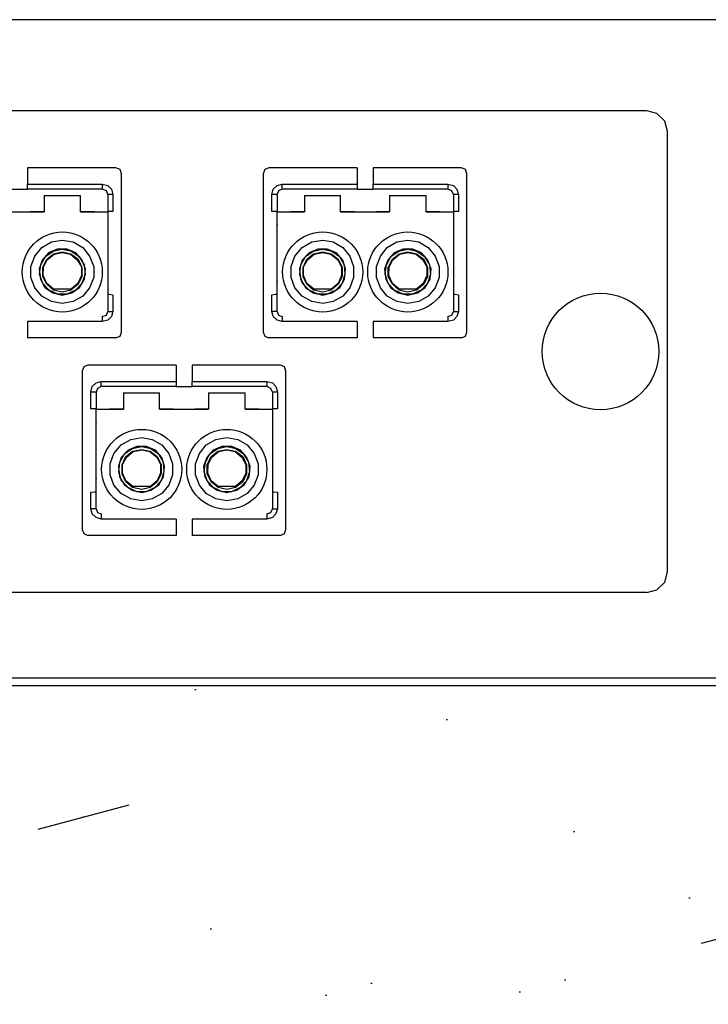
# Model space of a CAD drawing. Header units: millimetres. Extents: x 83969 to 163860, y -22594 to 4849.
# Tile 69 of 108: x 163439.3 to 163442.23, y -21347.99 to -21343.81. Entities that reach past the tile are written whole.
import ezdxf

# ---------------------------------------------------------------- set-up
doc = ezdxf.new("R2010")
doc.units = ezdxf.units.MM
doc.layers.get('0').update_dxf_attribs({"color": 251, "lineweight": 0})
doc.layers.add('! PT Opisy Legenda 2', color=7, linetype='Continuous')

# ---------------------------------------------------------------- blocks, each defined once
blk = doc.blocks.new('Panel QuickNet na 4 sloty_1U')
at = {"color": 0}
for p, q in [((46.67249992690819, 4.444991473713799), (2.222499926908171, 4.4430777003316)), ((13.41936640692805, 3.830283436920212), (3.624347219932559, 3.830283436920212)), ((13.48700307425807, 3.811837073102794), (13.41936640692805, 3.830283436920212)), ((13.5392677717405, 3.759572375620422), (13.48700307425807, 3.811837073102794)), ((13.55771413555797, 3.691935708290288), (13.5392677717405, 3.759572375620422)), ((13.55771413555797, 0.715922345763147), (13.55771413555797, 3.691935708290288)), ((13.5392677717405, 0.6452112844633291), (13.55771413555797, 0.715922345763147)), ((13.48700307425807, 0.5929465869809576), (13.5392677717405, 0.6452112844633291)), ((13.41936640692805, 0.5745002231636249), (3.624347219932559, 0.5745002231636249)), ((13.41936640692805, 0.5745002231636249), (13.48700307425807, 0.5929465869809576)), ((2.222499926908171, 1.631873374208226e-07), (46.67249992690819, 1.631873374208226e-07))]:
    blk.add_line(p, q, dxfattribs=at)
blk = doc.blocks.new('FAP - 6xLC_poziom')
at = {"color": 0}
for p, q in [((9.933366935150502, 3.255783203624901), (0.1383477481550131, 3.255783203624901)), ((10.00100360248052, 3.237336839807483), (9.933366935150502, 3.255783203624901)), ((10.05326829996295, 3.185072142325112), (10.00100360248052, 3.237336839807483)), ((10.07171466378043, 3.117435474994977), (10.05326829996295, 3.185072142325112)), ((10.07171466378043, 0.1414221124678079), (10.07171466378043, 3.117435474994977)), ((6.347749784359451, 2.870162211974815), (5.751317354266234, 2.870162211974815)), ((5.751317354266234, 2.870162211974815), (5.751317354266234, 2.75948402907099)), ((6.375419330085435, 2.85786463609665), (6.347749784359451, 2.870162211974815)), ((7.380906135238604, 2.870162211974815), (7.353236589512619, 2.85786463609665)), ((7.977338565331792, 2.870162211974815), (7.380906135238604, 2.870162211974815)), ((7.977338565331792, 2.870162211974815), (7.977338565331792, 2.75948402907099)), ((8.681374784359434, 2.870162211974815), (8.084942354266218, 2.870162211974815)), ((8.084942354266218, 2.870162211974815), (8.084942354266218, 2.75948402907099)), ((8.709044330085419, 2.85786463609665), (8.681374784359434, 2.870162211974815)), ((6.384642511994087, 2.830195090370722), (6.375419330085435, 2.85786463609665)), ((6.384642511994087, 1.76030598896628), (6.384642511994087, 2.830195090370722)), ((7.353236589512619, 2.85786463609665), (7.340939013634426, 2.830195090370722)), ((8.718267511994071, 2.830195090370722), (8.709044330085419, 2.85786463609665)), ((8.718267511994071, 1.76030598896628), (8.718267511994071, 2.830195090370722)), ((5.751317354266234, 2.75948402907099), (6.255517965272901, 2.75948402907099)), ((5.751317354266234, 2.734888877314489), (5.751317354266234, 2.75948402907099)), ((5.751317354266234, 2.725665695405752), (5.751317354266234, 2.734888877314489)), ((6.255517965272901, 2.75948402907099), (6.255517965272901, 2.734888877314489)), ((6.255517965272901, 2.75948402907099), (6.292410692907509, 2.750260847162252)), ((6.255517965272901, 2.734888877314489), (6.255517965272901, 2.725665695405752)), ((6.292410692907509, 2.750260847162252), (6.317005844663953, 2.725665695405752)), ((7.40857568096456, 2.725665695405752), (7.436245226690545, 2.750260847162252)), ((7.436245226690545, 2.750260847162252), (7.470063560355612, 2.75948402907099)), ((7.470063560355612, 2.75948402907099), (7.977338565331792, 2.75948402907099)), ((7.470063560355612, 2.734888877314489), (7.470063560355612, 2.75948402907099)), ((7.470063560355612, 2.725665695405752), (7.470063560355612, 2.734888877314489)), ((7.977338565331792, 2.75948402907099), (7.977338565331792, 2.734888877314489)), ((7.977338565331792, 2.734888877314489), (7.977338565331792, 2.725665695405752)), ((8.084942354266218, 2.75948402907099), (8.589142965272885, 2.75948402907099)), ((8.084942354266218, 2.734888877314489), (8.084942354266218, 2.75948402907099)), ((8.084942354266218, 2.725665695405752), (8.084942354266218, 2.734888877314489)), ((8.589142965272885, 2.75948402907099), (8.589142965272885, 2.734888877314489)), ((8.589142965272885, 2.75948402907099), (8.626035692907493, 2.750260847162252)), ((8.589142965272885, 2.734888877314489), (8.589142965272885, 2.725665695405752)), ((8.626035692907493, 2.750260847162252), (8.650630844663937, 2.725665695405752)), ((5.643713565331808, 2.725665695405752), (5.751317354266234, 2.725665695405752)), ((6.255517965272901, 2.725665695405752), (5.751317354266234, 2.725665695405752)), ((5.861995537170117, 2.682624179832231), (5.861995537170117, 2.571945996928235)), ((5.861995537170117, 2.682624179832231), (6.107947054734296, 2.682624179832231)), ((6.107947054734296, 2.571945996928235), (6.107947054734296, 2.682624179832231)), ((6.283187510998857, 2.713368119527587), (6.255517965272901, 2.725665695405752)), ((6.292410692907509, 2.6887729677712), (6.283187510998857, 2.713368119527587)), ((6.292410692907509, 2.6887729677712), (6.292410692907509, 2.682624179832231)), ((6.30163387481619, 2.6887729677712), (6.292410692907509, 2.6887729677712)), ((6.292410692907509, 2.682624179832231), (6.292410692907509, 2.571945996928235)), ((6.326229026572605, 2.6887729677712), (6.30163387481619, 2.6887729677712)), ((6.317005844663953, 2.725665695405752), (6.326229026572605, 2.6887729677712)), ((6.326229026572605, 2.6887729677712), (6.326229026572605, 2.575020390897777)), ((7.399352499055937, 2.6887729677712), (7.40857568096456, 2.725665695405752)), ((7.399352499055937, 2.575020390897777), (7.399352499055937, 2.6887729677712)), ((7.423947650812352, 2.6887729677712), (7.399352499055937, 2.6887729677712)), ((7.436245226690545, 2.6887729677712), (7.423947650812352, 2.6887729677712)), ((7.445468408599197, 2.713368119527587), (7.436245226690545, 2.6887729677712)), ((7.436245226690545, 2.682624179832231), (7.436245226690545, 2.6887729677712)), ((7.436245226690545, 2.682624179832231), (7.436245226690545, 2.571945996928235)), ((7.470063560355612, 2.725665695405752), (7.445468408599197, 2.713368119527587)), ((7.977338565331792, 2.725665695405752), (7.470063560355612, 2.725665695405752)), ((7.620708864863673, 2.682624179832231), (7.620708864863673, 2.571945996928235)), ((7.620708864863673, 2.682624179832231), (7.863585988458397, 2.682624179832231)), ((7.863585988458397, 2.571945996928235), (7.863585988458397, 2.682624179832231)), ((7.977338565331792, 2.725665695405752), (8.084942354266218, 2.725665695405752)), ((8.589142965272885, 2.725665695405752), (8.084942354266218, 2.725665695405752)), ((8.1956205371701, 2.682624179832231), (8.1956205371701, 2.571945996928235)), ((8.1956205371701, 2.682624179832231), (8.44157205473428, 2.682624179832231)), ((8.44157205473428, 2.571945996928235), (8.44157205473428, 2.682624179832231)), ((8.616812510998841, 2.713368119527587), (8.589142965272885, 2.725665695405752)), ((8.626035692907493, 2.6887729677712), (8.616812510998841, 2.713368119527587)), ((8.626035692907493, 2.6887729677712), (8.626035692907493, 2.682624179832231)), ((8.635258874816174, 2.6887729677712), (8.626035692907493, 2.6887729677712)), ((8.626035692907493, 2.682624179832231), (8.626035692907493, 2.571945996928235)), ((8.659854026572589, 2.6887729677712), (8.635258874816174, 2.6887729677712)), ((8.650630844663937, 2.725665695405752), (8.659854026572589, 2.6887729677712)), ((8.659854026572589, 2.6887729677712), (8.659854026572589, 2.575020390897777)), ((5.529960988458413, 2.571945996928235), (5.861995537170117, 2.571945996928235)), ((5.861995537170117, 2.571945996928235), (5.769763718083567, 2.571945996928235)), ((6.203253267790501, 2.571945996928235), (6.107947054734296, 2.571945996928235)), ((6.107947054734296, 2.571945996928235), (6.292410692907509, 2.571945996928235)), ((6.30163387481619, 2.575020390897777), (6.292410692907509, 2.575020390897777)), ((6.292410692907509, 2.571945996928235), (6.292410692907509, 2.498160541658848)), ((6.326229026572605, 2.575020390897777), (6.30163387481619, 2.575020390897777)), ((7.423947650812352, 2.575020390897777), (7.399352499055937, 2.575020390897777)), ((7.436245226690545, 2.575020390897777), (7.423947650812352, 2.575020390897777)), ((7.436245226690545, 2.571945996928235), (7.620708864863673, 2.571945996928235)), ((7.436245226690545, 2.498160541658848), (7.436245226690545, 2.571945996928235)), ((7.620708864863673, 2.571945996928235), (7.525402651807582, 2.571945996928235)), ((7.958892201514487, 2.571945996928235), (7.863585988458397, 2.571945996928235)), ((7.863585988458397, 2.571945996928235), (8.1956205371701, 2.571945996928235)), ((8.1956205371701, 2.571945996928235), (8.10338871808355, 2.571945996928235)), ((8.536878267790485, 2.571945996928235), (8.44157205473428, 2.571945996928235)), ((8.44157205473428, 2.571945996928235), (8.626035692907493, 2.571945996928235)), ((8.635258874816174, 2.575020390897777), (8.626035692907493, 2.575020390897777)), ((8.626035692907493, 2.571945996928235), (8.626035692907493, 2.498160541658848)), ((8.659854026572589, 2.575020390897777), (8.635258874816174, 2.575020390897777)), ((6.292410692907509, 2.498160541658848), (6.292410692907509, 2.44589584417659)), ((7.436245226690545, 2.485862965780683), (7.433170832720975, 2.476639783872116)), ((7.436245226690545, 2.44589584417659), (7.436245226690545, 2.498160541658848)), ((8.626035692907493, 2.498160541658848), (8.626035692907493, 2.44589584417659)), ((6.292410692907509, 2.44589584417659), (6.292410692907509, 2.421300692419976)), ((6.292410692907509, 2.421300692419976), (6.292410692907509, 1.910951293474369)), ((7.436245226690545, 2.421300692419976), (7.436245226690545, 2.44589584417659)), ((7.436245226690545, 1.910951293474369), (7.436245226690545, 2.421300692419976)), ((8.626035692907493, 2.44589584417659), (8.626035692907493, 2.421300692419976)), ((8.626035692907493, 2.421300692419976), (8.626035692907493, 1.910951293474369)), ((5.800507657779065, 2.273729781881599), (5.846623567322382, 2.332143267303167)), ((5.825102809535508, 2.387482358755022), (5.825102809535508, 2.384407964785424)), ((5.846623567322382, 2.332143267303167), (5.911185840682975, 2.369035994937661)), ((5.911185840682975, 2.369035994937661), (5.984971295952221, 2.381333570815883)), ((5.984971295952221, 2.381333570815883), (6.058756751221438, 2.369035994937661)), ((6.058756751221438, 2.369035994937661), (6.123319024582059, 2.332143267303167)), ((6.123319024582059, 2.332143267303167), (6.169434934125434, 2.273729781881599)), ((7.556146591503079, 2.273729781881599), (7.60533689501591, 2.332143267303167)), ((7.60533689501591, 2.332143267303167), (7.669899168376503, 2.369035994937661)), ((7.669899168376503, 2.369035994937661), (7.743684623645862, 2.381333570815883)), ((7.743684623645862, 2.381333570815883), (7.814395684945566, 2.369035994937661)), ((7.814395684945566, 2.369035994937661), (7.87895795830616, 2.332143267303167)), ((7.87895795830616, 2.332143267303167), (7.92814826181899, 2.273729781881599)), ((7.900478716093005, 2.384407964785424), (7.900478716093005, 2.387482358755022)), ((8.134132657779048, 2.273729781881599), (8.180248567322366, 2.332143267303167)), ((8.158727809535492, 2.387482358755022), (8.158727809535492, 2.384407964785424)), ((8.180248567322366, 2.332143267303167), (8.244810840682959, 2.369035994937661)), ((8.244810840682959, 2.369035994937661), (8.318596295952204, 2.381333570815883)), ((8.318596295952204, 2.381333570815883), (8.392381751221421, 2.369035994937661)), ((8.392381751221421, 2.369035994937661), (8.456944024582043, 2.332143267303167)), ((8.456944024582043, 2.332143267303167), (8.503059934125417, 2.273729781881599)), ((5.772838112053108, 2.203018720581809), (5.800507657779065, 2.273729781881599)), ((5.840474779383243, 2.215316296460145), (5.871218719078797, 2.270655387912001)), ((5.892739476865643, 2.295250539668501), (5.849697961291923, 2.246060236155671)), ((5.871218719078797, 2.270655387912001), (5.923483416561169, 2.307548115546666)), ((5.880441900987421, 2.252209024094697), (5.92655781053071, 2.289101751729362)), ((5.883516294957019, 2.249134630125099), (5.929632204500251, 2.286027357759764)), ((5.951152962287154, 2.319845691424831), (5.892739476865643, 2.295250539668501)), ((5.923483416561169, 2.307548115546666), (5.984971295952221, 2.319845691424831)), ((5.92655781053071, 2.289101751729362), (5.984971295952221, 2.301399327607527)), ((5.929632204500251, 2.286027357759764), (5.984971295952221, 2.298324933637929)), ((6.018789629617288, 2.319845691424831), (5.951152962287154, 2.319845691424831)), ((5.984971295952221, 2.319845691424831), (6.046459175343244, 2.307548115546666)), ((5.984971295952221, 2.301399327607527), (6.043384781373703, 2.289101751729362)), ((5.984971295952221, 2.298324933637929), (6.040310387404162, 2.286027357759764)), ((6.077203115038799, 2.295250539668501), (6.018789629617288, 2.319845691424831)), ((6.040310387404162, 2.286027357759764), (6.086426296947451, 2.249134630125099)), ((6.043384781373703, 2.289101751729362), (6.092575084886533, 2.252209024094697)), ((6.046459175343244, 2.307548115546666), (6.098723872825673, 2.270655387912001)), ((6.120244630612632, 2.246060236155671), (6.077203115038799, 2.295250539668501)), ((6.098723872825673, 2.270655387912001), (6.132542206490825, 2.215316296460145)), ((6.169434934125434, 2.273729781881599), (6.197104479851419, 2.203018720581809)), ((7.531551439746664, 2.203018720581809), (7.556146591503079, 2.273729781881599)), ((7.596113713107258, 2.215316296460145), (7.626857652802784, 2.270655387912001)), ((7.651452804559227, 2.295250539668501), (7.60533689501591, 2.246060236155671)), ((7.626857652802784, 2.270655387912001), (7.679122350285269, 2.307548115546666)), ((7.636080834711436, 2.252209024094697), (7.68219674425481, 2.289101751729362)), ((7.642229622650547, 2.249134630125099), (7.68527113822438, 2.286027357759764)), ((7.709866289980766, 2.319845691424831), (7.651452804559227, 2.295250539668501)), ((7.679122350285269, 2.307548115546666), (7.743684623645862, 2.319845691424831)), ((7.68219674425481, 2.289101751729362), (7.743684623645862, 2.301399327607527)), ((7.68527113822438, 2.286027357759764), (7.743684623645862, 2.298324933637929)), ((7.774428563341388, 2.319845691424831), (7.709866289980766, 2.319845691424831)), ((7.743684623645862, 2.319845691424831), (7.805172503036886, 2.307548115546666)), ((7.743684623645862, 2.301399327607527), (7.802098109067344, 2.289101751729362)), ((7.743684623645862, 2.298324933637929), (7.799023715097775, 2.286027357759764)), ((7.835916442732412, 2.295250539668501), (7.774428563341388, 2.319845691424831)), ((7.799023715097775, 2.286027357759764), (7.845139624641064, 2.249134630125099)), ((7.802098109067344, 2.289101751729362), (7.848214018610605, 2.252209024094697)), ((7.805172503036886, 2.307548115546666), (7.857437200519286, 2.270655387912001)), ((7.87895795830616, 2.246060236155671), (7.835916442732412, 2.295250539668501)), ((7.857437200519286, 2.270655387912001), (7.888181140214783, 2.215316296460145)), ((7.92814826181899, 2.273729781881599), (7.952743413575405, 2.203018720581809)), ((8.106463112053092, 2.203018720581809), (8.134132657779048, 2.273729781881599)), ((8.174099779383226, 2.215316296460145), (8.20484371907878, 2.270655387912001)), ((8.226364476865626, 2.295250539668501), (8.183322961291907, 2.246060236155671)), ((8.20484371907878, 2.270655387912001), (8.257108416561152, 2.307548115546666)), ((8.214066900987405, 2.252209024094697), (8.260182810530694, 2.289101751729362)), ((8.217141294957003, 2.249134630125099), (8.263257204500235, 2.286027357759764)), ((8.284777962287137, 2.319845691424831), (8.226364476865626, 2.295250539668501)), ((8.257108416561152, 2.307548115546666), (8.318596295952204, 2.319845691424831)), ((8.260182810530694, 2.289101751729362), (8.318596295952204, 2.301399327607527)), ((8.263257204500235, 2.286027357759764), (8.318596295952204, 2.298324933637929)), ((8.352414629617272, 2.319845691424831), (8.284777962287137, 2.319845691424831)), ((8.318596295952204, 2.319845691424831), (8.380084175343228, 2.307548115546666)), ((8.318596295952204, 2.301399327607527), (8.377009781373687, 2.289101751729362)), ((8.318596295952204, 2.298324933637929), (8.373935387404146, 2.286027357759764)), ((8.410828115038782, 2.295250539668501), (8.352414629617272, 2.319845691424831)), ((8.373935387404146, 2.286027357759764), (8.420051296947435, 2.249134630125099)), ((8.377009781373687, 2.289101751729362), (8.426200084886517, 2.252209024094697)), ((8.380084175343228, 2.307548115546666), (8.432348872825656, 2.270655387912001)), ((8.453869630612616, 2.246060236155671), (8.410828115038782, 2.295250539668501)), ((8.432348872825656, 2.270655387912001), (8.466167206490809, 2.215316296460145)), ((8.503059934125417, 2.273729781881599), (8.530729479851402, 2.203018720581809)), ((5.772838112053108, 2.129233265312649), (5.772838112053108, 2.203018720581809)), ((5.849697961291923, 2.246060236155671), (5.828177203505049, 2.184572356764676)), ((5.831251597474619, 2.150754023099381), (5.840474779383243, 2.215316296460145)), ((5.852772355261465, 2.196869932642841), (5.880441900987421, 2.252209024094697)), ((5.852772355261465, 2.135382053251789), (5.852772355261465, 2.196869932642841)), ((5.855846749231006, 2.141530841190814), (5.858921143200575, 2.199944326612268)), ((5.858921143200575, 2.199944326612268), (5.883516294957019, 2.249134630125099)), ((6.086426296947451, 2.249134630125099), (6.114095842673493, 2.199944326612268)), ((6.092575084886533, 2.252209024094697), (6.117170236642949, 2.196869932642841)), ((6.114095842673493, 2.199944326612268), (6.114095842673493, 2.141530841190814)), ((6.117170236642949, 2.196869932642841), (6.117170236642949, 2.135382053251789)), ((6.141765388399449, 2.184572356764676), (6.120244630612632, 2.246060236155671)), ((6.132542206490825, 2.215316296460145), (6.138690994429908, 2.150754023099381)), ((6.197104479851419, 2.203018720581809), (6.197104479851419, 2.129233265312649)), ((7.531551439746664, 2.129233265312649), (7.531551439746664, 2.203018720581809)), ((7.60533689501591, 2.246060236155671), (7.586890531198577, 2.184572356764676)), ((7.589964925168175, 2.150754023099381), (7.596113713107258, 2.215316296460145)), ((7.611485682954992, 2.196869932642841), (7.636080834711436, 2.252209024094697)), ((7.611485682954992, 2.135382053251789), (7.611485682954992, 2.196869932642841)), ((7.61456007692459, 2.199944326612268), (7.642229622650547, 2.249134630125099)), ((7.61456007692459, 2.141530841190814), (7.61456007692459, 2.199944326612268)), ((7.845139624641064, 2.249134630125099), (7.869734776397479, 2.199944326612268)), ((7.848214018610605, 2.252209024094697), (7.875883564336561, 2.196869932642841)), ((7.869734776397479, 2.199944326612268), (7.869734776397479, 2.141530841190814)), ((7.875883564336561, 2.196869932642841), (7.875883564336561, 2.135382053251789)), ((7.897404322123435, 2.184572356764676), (7.87895795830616, 2.246060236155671)), ((7.888181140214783, 2.215316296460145), (7.894329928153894, 2.150754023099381)), ((7.952743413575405, 2.203018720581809), (7.952743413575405, 2.129233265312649)), ((8.106463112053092, 2.129233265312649), (8.106463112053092, 2.203018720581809)), ((8.183322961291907, 2.246060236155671), (8.161802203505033, 2.184572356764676)), ((8.164876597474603, 2.150754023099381), (8.174099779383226, 2.215316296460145)), ((8.186397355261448, 2.196869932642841), (8.214066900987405, 2.252209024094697)), ((8.186397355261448, 2.135382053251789), (8.186397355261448, 2.196869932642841)), ((8.18947174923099, 2.141530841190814), (8.192546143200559, 2.199944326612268)), ((8.192546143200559, 2.199944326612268), (8.217141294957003, 2.249134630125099)), ((8.420051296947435, 2.249134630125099), (8.447720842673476, 2.199944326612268)), ((8.426200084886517, 2.252209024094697), (8.450795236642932, 2.196869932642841)), ((8.447720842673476, 2.199944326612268), (8.447720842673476, 2.141530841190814)), ((8.450795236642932, 2.196869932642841), (8.450795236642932, 2.135382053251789)), ((8.475390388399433, 2.184572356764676), (8.453869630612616, 2.246060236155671)), ((8.466167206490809, 2.215316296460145), (8.472315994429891, 2.150754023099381)), ((8.530729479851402, 2.203018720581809), (8.530729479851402, 2.129233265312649)), ((5.800507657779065, 2.05852220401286), (5.772838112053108, 2.129233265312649)), ((5.828177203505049, 2.184572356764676), (5.837400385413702, 2.116935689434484)), ((5.852772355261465, 2.089266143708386), (5.831251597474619, 2.150754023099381)), ((5.880441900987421, 2.083117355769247), (5.852772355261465, 2.135382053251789)), ((5.880441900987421, 2.089266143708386), (5.855846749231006, 2.141530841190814)), ((6.114095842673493, 2.141530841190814), (6.089500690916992, 2.089266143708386)), ((6.117170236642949, 2.135382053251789), (6.092575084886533, 2.083117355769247)), ((6.138690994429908, 2.150754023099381), (6.117170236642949, 2.089266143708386)), ((6.135616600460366, 2.116935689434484), (6.141765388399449, 2.184572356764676)), ((6.197104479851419, 2.129233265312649), (6.169434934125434, 2.05852220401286)), ((7.556146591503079, 2.05852220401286), (7.531551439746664, 2.129233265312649)), ((7.586890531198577, 2.184572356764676), (7.593039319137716, 2.116935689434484)), ((7.608411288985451, 2.089266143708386), (7.589964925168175, 2.150754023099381)), ((7.636080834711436, 2.083117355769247), (7.611485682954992, 2.135382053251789)), ((7.636080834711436, 2.089266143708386), (7.61456007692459, 2.141530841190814)), ((7.869734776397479, 2.141530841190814), (7.848214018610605, 2.089266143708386)), ((7.875883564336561, 2.135382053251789), (7.848214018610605, 2.083117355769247)), ((7.894329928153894, 2.150754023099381), (7.875883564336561, 2.089266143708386)), ((7.891255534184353, 2.116935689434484), (7.897404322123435, 2.184572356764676)), ((7.952743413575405, 2.129233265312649), (7.92814826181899, 2.05852220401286)), ((8.134132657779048, 2.05852220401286), (8.106463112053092, 2.129233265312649)), ((8.161802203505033, 2.184572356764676), (8.171025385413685, 2.116935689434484)), ((8.186397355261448, 2.089266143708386), (8.164876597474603, 2.150754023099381)), ((8.214066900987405, 2.083117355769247), (8.186397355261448, 2.135382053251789)), ((8.214066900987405, 2.089266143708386), (8.18947174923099, 2.141530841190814)), ((8.447720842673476, 2.141530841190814), (8.423125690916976, 2.089266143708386)), ((8.450795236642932, 2.135382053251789), (8.426200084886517, 2.083117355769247)), ((8.472315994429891, 2.150754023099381), (8.450795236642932, 2.089266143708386)), ((8.46924160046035, 2.116935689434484), (8.475390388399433, 2.184572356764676)), ((8.530729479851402, 2.129233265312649), (8.503059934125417, 2.05852220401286)), ((5.837400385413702, 2.116935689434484), (5.868144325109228, 2.061596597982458)), ((5.895813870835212, 2.043150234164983), (5.852772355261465, 2.089266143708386)), ((5.923483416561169, 2.052373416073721), (5.880441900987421, 2.089266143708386)), ((5.92655781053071, 2.043150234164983), (5.880441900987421, 2.083117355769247)), ((6.092575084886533, 2.083117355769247), (6.043384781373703, 2.043150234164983)), ((6.089500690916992, 2.089266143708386), (6.046459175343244, 2.052373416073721)), ((6.117170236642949, 2.089266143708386), (6.074128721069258, 2.043150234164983)), ((6.101798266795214, 2.061596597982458), (6.135616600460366, 2.116935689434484)), ((7.433170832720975, 2.113861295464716), (7.436245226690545, 2.101563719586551)), ((7.593039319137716, 2.116935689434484), (7.626857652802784, 2.061596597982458)), ((7.651452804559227, 2.043150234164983), (7.608411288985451, 2.089266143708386)), ((7.68219674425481, 2.052373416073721), (7.636080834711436, 2.089266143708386)), ((7.68219674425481, 2.043150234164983), (7.636080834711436, 2.083117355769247)), ((7.848214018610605, 2.083117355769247), (7.802098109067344, 2.043150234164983)), ((7.848214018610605, 2.089266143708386), (7.805172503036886, 2.052373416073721)), ((7.875883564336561, 2.089266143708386), (7.832842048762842, 2.043150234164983)), ((7.860511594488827, 2.061596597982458), (7.891255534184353, 2.116935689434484)), ((8.171025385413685, 2.116935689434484), (8.201769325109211, 2.061596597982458)), ((8.229438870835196, 2.043150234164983), (8.186397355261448, 2.089266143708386)), ((8.257108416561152, 2.052373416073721), (8.214066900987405, 2.089266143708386)), ((8.260182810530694, 2.043150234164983), (8.214066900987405, 2.083117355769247)), ((8.426200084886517, 2.083117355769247), (8.377009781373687, 2.043150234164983)), ((8.423125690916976, 2.089266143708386), (8.380084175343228, 2.052373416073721)), ((8.450795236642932, 2.089266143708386), (8.407753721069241, 2.043150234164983)), ((8.435423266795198, 2.061596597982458), (8.46924160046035, 2.116935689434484)), ((5.846623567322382, 2.00318311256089), (5.800507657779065, 2.05852220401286)), ((5.911185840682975, 1.966290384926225), (5.846623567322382, 2.00318311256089)), ((5.868144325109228, 2.061596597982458), (5.920409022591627, 2.024703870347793)), ((5.954227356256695, 2.015480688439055), (5.895813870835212, 2.043150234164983)), ((5.920409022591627, 2.024703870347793), (5.984971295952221, 2.00933190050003)), ((5.923483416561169, 2.052373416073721), (6.046459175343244, 2.052373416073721)), ((5.923483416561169, 2.046224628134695), (5.923483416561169, 2.052373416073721)), ((5.984971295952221, 2.030852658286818), (5.92655781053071, 2.043150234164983)), ((6.015715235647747, 2.015480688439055), (5.954227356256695, 2.015480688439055)), ((6.043384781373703, 2.043150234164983), (5.984971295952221, 2.030852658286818)), ((5.984971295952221, 2.00933190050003), (6.049533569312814, 2.024703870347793)), ((6.074128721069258, 2.043150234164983), (6.015715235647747, 2.015480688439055)), ((6.049533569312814, 2.024703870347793), (6.101798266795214, 2.061596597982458)), ((6.123319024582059, 2.00318311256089), (6.058756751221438, 1.966290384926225)), ((6.169434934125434, 2.05852220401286), (6.123319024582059, 2.00318311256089)), ((6.292410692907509, 2.015480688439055), (6.30163387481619, 2.015480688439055)), ((6.30163387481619, 2.015480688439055), (6.326229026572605, 2.012406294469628)), ((6.326229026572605, 2.012406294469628), (6.326229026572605, 1.898653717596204)), ((7.399352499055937, 2.012406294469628), (7.423947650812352, 2.015480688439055)), ((7.399352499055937, 1.898653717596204), (7.399352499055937, 2.012406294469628)), ((7.423947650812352, 2.015480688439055), (7.436245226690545, 2.015480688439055)), ((7.60533689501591, 2.00318311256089), (7.556146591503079, 2.05852220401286)), ((7.669899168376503, 1.966290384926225), (7.60533689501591, 2.00318311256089)), ((7.626857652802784, 2.061596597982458), (7.679122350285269, 2.024703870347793)), ((7.709866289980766, 2.015480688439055), (7.651452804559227, 2.043150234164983)), ((7.679122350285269, 2.046224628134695), (7.68219674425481, 2.052373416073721)), ((7.679122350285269, 2.024703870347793), (7.743684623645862, 2.00933190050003)), ((7.68219674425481, 2.052373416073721), (7.805172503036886, 2.052373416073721)), ((7.743684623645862, 2.030852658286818), (7.68219674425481, 2.043150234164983)), ((7.774428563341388, 2.015480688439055), (7.709866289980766, 2.015480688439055)), ((7.802098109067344, 2.043150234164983), (7.743684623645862, 2.030852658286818)), ((7.743684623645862, 2.00933190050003), (7.805172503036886, 2.024703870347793)), ((7.832842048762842, 2.043150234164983), (7.774428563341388, 2.015480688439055)), ((7.805172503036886, 2.024703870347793), (7.860511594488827, 2.061596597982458)), ((7.87895795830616, 2.00318311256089), (7.814395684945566, 1.966290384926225)), ((7.92814826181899, 2.05852220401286), (7.87895795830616, 2.00318311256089)), ((8.180248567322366, 2.00318311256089), (8.134132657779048, 2.05852220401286)), ((8.244810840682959, 1.966290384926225), (8.180248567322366, 2.00318311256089)), ((8.201769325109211, 2.061596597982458), (8.254034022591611, 2.024703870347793)), ((8.287852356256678, 2.015480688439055), (8.229438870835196, 2.043150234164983)), ((8.254034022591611, 2.024703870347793), (8.318596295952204, 2.00933190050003)), ((8.257108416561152, 2.052373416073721), (8.380084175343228, 2.052373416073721)), ((8.257108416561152, 2.046224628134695), (8.257108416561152, 2.052373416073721)), ((8.318596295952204, 2.030852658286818), (8.260182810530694, 2.043150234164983)), ((8.34934023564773, 2.015480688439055), (8.287852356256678, 2.015480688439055)), ((8.377009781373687, 2.043150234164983), (8.318596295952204, 2.030852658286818)), ((8.318596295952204, 2.00933190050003), (8.383158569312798, 2.024703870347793)), ((8.407753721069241, 2.043150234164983), (8.34934023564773, 2.015480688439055)), ((8.383158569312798, 2.024703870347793), (8.435423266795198, 2.061596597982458)), ((8.456944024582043, 2.00318311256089), (8.392381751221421, 1.966290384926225)), ((8.503059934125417, 2.05852220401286), (8.456944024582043, 2.00318311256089)), ((8.626035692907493, 2.015480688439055), (8.635258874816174, 2.015480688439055)), ((8.635258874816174, 2.015480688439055), (8.659854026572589, 2.012406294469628)), ((8.659854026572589, 2.012406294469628), (8.659854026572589, 1.898653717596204)), ((5.984971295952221, 1.95399280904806), (5.911185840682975, 1.966290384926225)), ((6.058756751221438, 1.966290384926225), (5.984971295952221, 1.95399280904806)), ((7.743684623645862, 1.95399280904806), (7.669899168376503, 1.966290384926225)), ((7.814395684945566, 1.966290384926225), (7.743684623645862, 1.95399280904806)), ((8.318596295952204, 1.95399280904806), (8.244810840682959, 1.966290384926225)), ((8.392381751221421, 1.966290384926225), (8.318596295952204, 1.95399280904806)), ((6.255517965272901, 1.86483538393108), (6.283187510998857, 1.874058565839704)), ((6.255517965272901, 1.86483538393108), (6.255517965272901, 1.855612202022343)), ((6.283187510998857, 1.874058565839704), (6.292410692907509, 1.898653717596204)), ((6.292410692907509, 1.910951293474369), (6.292410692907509, 1.898653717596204)), ((6.292410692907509, 1.898653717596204), (6.30163387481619, 1.898653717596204)), ((6.317005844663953, 1.86483538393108), (6.292410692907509, 1.840240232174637)), ((6.30163387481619, 1.898653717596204), (6.326229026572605, 1.898653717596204)), ((6.326229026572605, 1.898653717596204), (6.317005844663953, 1.86483538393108)), ((7.423947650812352, 1.898653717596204), (7.399352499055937, 1.898653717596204)), ((7.40857568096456, 1.86483538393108), (7.399352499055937, 1.898653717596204)), ((7.436245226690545, 1.840240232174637), (7.40857568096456, 1.86483538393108)), ((7.436245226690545, 1.898653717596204), (7.423947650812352, 1.898653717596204)), ((7.436245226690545, 1.898653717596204), (7.436245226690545, 1.910951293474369)), ((7.436245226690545, 1.898653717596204), (7.445468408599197, 1.874058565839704)), ((7.445468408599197, 1.874058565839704), (7.470063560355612, 1.86483538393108)), ((7.470063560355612, 1.86483538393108), (7.470063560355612, 1.855612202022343)), ((8.589142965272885, 1.86483538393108), (8.616812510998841, 1.874058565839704)), ((8.589142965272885, 1.86483538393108), (8.589142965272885, 1.855612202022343)), ((8.616812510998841, 1.874058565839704), (8.626035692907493, 1.898653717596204)), ((8.626035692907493, 1.910951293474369), (8.626035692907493, 1.898653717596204)), ((8.626035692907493, 1.898653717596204), (8.635258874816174, 1.898653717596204)), ((8.650630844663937, 1.86483538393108), (8.626035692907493, 1.840240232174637)), ((8.635258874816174, 1.898653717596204), (8.659854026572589, 1.898653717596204)), ((8.659854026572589, 1.898653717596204), (8.650630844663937, 1.86483538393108)), ((6.255517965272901, 1.831017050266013), (5.751317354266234, 1.831017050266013)), ((5.751317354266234, 1.831017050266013), (5.751317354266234, 1.720338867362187)), ((6.255517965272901, 1.855612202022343), (6.255517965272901, 1.831017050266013)), ((6.292410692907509, 1.840240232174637), (6.255517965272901, 1.831017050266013)), ((7.470063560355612, 1.831017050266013), (7.436245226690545, 1.840240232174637)), ((7.470063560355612, 1.855612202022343), (7.470063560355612, 1.831017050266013)), ((7.977338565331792, 1.831017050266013), (7.470063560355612, 1.831017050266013)), ((7.977338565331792, 1.831017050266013), (7.977338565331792, 1.720338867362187)), ((8.589142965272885, 1.831017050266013), (8.084942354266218, 1.831017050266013)), ((8.084942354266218, 1.831017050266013), (8.084942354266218, 1.720338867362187)), ((8.589142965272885, 1.855612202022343), (8.589142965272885, 1.831017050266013)), ((8.626035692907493, 1.840240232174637), (8.589142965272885, 1.831017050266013)), ((6.347749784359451, 1.720338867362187), (6.375419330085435, 1.732636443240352)), ((6.375419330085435, 1.732636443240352), (6.384642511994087, 1.76030598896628)), ((7.340939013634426, 1.76030598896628), (7.353236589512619, 1.732636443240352)), ((7.353236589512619, 1.732636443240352), (7.380906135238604, 1.720338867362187)), ((8.681374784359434, 1.720338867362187), (8.709044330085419, 1.732636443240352)), ((8.709044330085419, 1.732636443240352), (8.718267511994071, 1.76030598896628)), ((6.347749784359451, 1.720338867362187), (5.751317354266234, 1.720338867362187)), ((7.977338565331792, 1.720338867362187), (7.380906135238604, 1.720338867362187)), ((8.681374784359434, 1.720338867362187), (8.084942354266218, 1.720338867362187)), ((6.158531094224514, 1.536662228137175), (6.13086154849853, 1.52436465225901)), ((6.754963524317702, 1.536662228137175), (6.158531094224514, 1.536662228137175)), ((6.754963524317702, 1.536662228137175), (6.754963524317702, 1.425984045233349)), ((7.458999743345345, 1.536662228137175), (6.862567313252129, 1.536662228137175)), ((6.862567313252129, 1.536662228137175), (6.862567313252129, 1.425984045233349)), ((7.48666928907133, 1.52436465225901), (7.458999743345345, 1.536662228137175)), ((6.13086154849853, 1.52436465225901), (6.118563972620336, 1.496695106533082)), ((7.495892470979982, 1.496695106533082), (7.48666928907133, 1.52436465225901)), ((7.495892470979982, 0.4268060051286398), (7.495892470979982, 1.496695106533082)), ((6.186200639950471, 1.392165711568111), (6.213870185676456, 1.416760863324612)), ((6.213870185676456, 1.416760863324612), (6.247688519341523, 1.425984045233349)), ((6.247688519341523, 1.425984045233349), (6.754963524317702, 1.425984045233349)), ((6.247688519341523, 1.401388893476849), (6.247688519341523, 1.425984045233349)), ((6.247688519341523, 1.392165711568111), (6.247688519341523, 1.401388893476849)), ((6.754963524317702, 1.425984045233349), (6.754963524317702, 1.401388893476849)), ((6.754963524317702, 1.401388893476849), (6.754963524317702, 1.392165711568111)), ((6.862567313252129, 1.425984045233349), (7.366767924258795, 1.425984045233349)), ((6.862567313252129, 1.401388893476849), (6.862567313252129, 1.425984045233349)), ((6.862567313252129, 1.392165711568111), (6.862567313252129, 1.401388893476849)), ((7.366767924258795, 1.425984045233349), (7.366767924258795, 1.401388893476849)), ((7.366767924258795, 1.425984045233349), (7.403660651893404, 1.416760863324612)), ((7.366767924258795, 1.401388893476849), (7.366767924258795, 1.392165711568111)), ((7.403660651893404, 1.416760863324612), (7.428255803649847, 1.392165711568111)), ((6.176977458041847, 1.35527298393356), (6.186200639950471, 1.392165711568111)), ((6.176977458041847, 1.241520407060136), (6.176977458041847, 1.35527298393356)), ((6.201572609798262, 1.35527298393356), (6.176977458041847, 1.35527298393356)), ((6.213870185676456, 1.35527298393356), (6.201572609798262, 1.35527298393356)), ((6.223093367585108, 1.379868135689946), (6.213870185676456, 1.35527298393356)), ((6.213870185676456, 1.349124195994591), (6.213870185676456, 1.35527298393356)), ((6.213870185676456, 1.349124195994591), (6.213870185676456, 1.238446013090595)), ((6.247688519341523, 1.392165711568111), (6.223093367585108, 1.379868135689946)), ((6.754963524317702, 1.392165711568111), (6.247688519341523, 1.392165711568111)), ((6.398333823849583, 1.349124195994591), (6.398333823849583, 1.238446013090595)), ((6.398333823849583, 1.349124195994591), (6.641210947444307, 1.349124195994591)), ((6.641210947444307, 1.238446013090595), (6.641210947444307, 1.349124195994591)), ((6.754963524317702, 1.392165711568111), (6.862567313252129, 1.392165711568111)), ((7.366767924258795, 1.392165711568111), (6.862567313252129, 1.392165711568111)), ((6.973245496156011, 1.349124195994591), (6.973245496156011, 1.238446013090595)), ((6.973245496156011, 1.349124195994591), (7.219197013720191, 1.349124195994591)), ((7.219197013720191, 1.238446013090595), (7.219197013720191, 1.349124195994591)), ((7.394437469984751, 1.379868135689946), (7.366767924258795, 1.392165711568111)), ((7.403660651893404, 1.35527298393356), (7.394437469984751, 1.379868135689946)), ((7.403660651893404, 1.35527298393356), (7.403660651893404, 1.349124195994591)), ((7.412883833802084, 1.35527298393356), (7.403660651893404, 1.35527298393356)), ((7.403660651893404, 1.349124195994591), (7.403660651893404, 1.238446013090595)), ((7.437478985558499, 1.35527298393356), (7.412883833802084, 1.35527298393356)), ((7.428255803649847, 1.392165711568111), (7.437478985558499, 1.35527298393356)), ((7.437478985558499, 1.35527298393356), (7.437478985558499, 1.241520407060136)), ((6.201572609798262, 1.241520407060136), (6.176977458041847, 1.241520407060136)), ((6.213870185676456, 1.241520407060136), (6.201572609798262, 1.241520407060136)), ((6.213870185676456, 1.238446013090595), (6.398333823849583, 1.238446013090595)), ((6.213870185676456, 1.164660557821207), (6.213870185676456, 1.238446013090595)), ((6.398333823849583, 1.238446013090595), (6.303027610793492, 1.238446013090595)), ((6.736517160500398, 1.238446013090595), (6.641210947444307, 1.238446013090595)), ((6.641210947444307, 1.238446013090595), (6.973245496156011, 1.238446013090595)), ((6.973245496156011, 1.238446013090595), (6.881013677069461, 1.238446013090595)), ((7.314503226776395, 1.238446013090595), (7.219197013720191, 1.238446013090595)), ((7.219197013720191, 1.238446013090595), (7.403660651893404, 1.238446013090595)), ((7.412883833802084, 1.241520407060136), (7.403660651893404, 1.241520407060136)), ((7.403660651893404, 1.238446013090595), (7.403660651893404, 1.164660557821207)), ((7.437478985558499, 1.241520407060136), (7.412883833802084, 1.241520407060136)), ((6.213870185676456, 1.152362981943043), (6.210795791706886, 1.143139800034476)), ((6.213870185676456, 1.11239586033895), (6.213870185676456, 1.164660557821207)), ((7.403660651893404, 1.164660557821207), (7.403660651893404, 1.11239586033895)), ((6.213870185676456, 1.087800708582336), (6.213870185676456, 1.11239586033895)), ((6.213870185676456, 0.5774513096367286), (6.213870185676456, 1.087800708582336)), ((7.403660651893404, 1.11239586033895), (7.403660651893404, 1.087800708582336)), ((7.403660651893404, 1.087800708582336), (7.403660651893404, 0.5774513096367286)), ((6.33377155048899, 0.9402297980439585), (6.38296185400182, 0.9986432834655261)), ((6.38296185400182, 0.9986432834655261), (6.447524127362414, 1.035536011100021)), ((6.447524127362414, 1.035536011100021), (6.521309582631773, 1.047833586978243)), ((6.521309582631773, 1.047833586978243), (6.592020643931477, 1.035536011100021)), ((6.592020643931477, 1.035536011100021), (6.65658291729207, 0.9986432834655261)), ((6.65658291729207, 0.9986432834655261), (6.7057732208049, 0.9402297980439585)), ((6.678103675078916, 1.050907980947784), (6.678103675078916, 1.053982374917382)), ((6.911757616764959, 0.9402297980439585), (6.957873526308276, 0.9986432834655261)), ((6.936352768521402, 1.053982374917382), (6.936352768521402, 1.050907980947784)), ((6.957873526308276, 0.9986432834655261), (7.02243579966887, 1.035536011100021)), ((7.02243579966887, 1.035536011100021), (7.096221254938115, 1.047833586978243)), ((7.096221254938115, 1.047833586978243), (7.170006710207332, 1.035536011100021)), ((7.170006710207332, 1.035536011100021), (7.234568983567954, 0.9986432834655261)), ((7.234568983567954, 0.9986432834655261), (7.280684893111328, 0.9402297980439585)), ((6.309176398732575, 0.869518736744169), (6.33377155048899, 0.9402297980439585)), ((6.373738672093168, 0.8818163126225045), (6.404482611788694, 0.9371554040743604)), ((6.429077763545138, 0.9617505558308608), (6.38296185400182, 0.9125602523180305)), ((6.404482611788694, 0.9371554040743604), (6.456747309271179, 0.9740481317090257)), ((6.413705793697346, 0.9187090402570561), (6.459821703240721, 0.9556017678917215)), ((6.419854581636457, 0.915634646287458), (6.46289609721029, 0.9525273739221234)), ((6.487491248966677, 0.9863457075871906), (6.429077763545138, 0.9617505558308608)), ((6.456747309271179, 0.9740481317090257), (6.521309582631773, 0.9863457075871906)), ((6.459821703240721, 0.9556017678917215), (6.521309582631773, 0.9678993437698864)), ((6.46289609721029, 0.9525273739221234), (6.521309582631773, 0.9648249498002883)), ((6.552053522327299, 0.9863457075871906), (6.487491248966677, 0.9863457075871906)), ((6.521309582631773, 0.9863457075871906), (6.582797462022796, 0.9740481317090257)), ((6.521309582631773, 0.9678993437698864), (6.579723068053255, 0.9556017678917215)), ((6.521309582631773, 0.9648249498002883), (6.576648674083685, 0.9525273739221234)), ((6.613541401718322, 0.9617505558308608), (6.552053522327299, 0.9863457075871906)), ((6.576648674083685, 0.9525273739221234), (6.622764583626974, 0.915634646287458)), ((6.579723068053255, 0.9556017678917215), (6.625838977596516, 0.9187090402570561)), ((6.582797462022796, 0.9740481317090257), (6.635062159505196, 0.9371554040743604)), ((6.65658291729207, 0.9125602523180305), (6.613541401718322, 0.9617505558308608)), ((6.635062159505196, 0.9371554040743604), (6.665806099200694, 0.8818163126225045)), ((6.7057732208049, 0.9402297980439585), (6.730368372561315, 0.869518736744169)), ((6.884088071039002, 0.869518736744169), (6.911757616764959, 0.9402297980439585)), ((6.951724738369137, 0.8818163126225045), (6.982468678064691, 0.9371554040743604)), ((7.003989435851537, 0.9617505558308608), (6.960947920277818, 0.9125602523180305)), ((6.982468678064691, 0.9371554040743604), (7.034733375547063, 0.9740481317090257)), ((6.991691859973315, 0.9187090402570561), (7.037807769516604, 0.9556017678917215)), ((6.994766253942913, 0.915634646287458), (7.040882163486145, 0.9525273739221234)), ((7.062402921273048, 0.9863457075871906), (7.003989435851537, 0.9617505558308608)), ((7.034733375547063, 0.9740481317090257), (7.096221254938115, 0.9863457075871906)), ((7.037807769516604, 0.9556017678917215), (7.096221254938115, 0.9678993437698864)), ((7.040882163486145, 0.9525273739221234), (7.096221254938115, 0.9648249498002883)), ((7.130039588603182, 0.9863457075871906), (7.062402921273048, 0.9863457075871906)), ((7.096221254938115, 0.9863457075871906), (7.157709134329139, 0.9740481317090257)), ((7.096221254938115, 0.9678993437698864), (7.154634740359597, 0.9556017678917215)), ((7.096221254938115, 0.9648249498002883), (7.151560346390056, 0.9525273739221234)), ((7.188453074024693, 0.9617505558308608), (7.130039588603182, 0.9863457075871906)), ((7.151560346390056, 0.9525273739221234), (7.197676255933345, 0.915634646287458)), ((7.154634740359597, 0.9556017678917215), (7.203825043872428, 0.9187090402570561)), ((7.157709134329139, 0.9740481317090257), (7.209973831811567, 0.9371554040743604)), ((7.231494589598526, 0.9125602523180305), (7.188453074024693, 0.9617505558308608)), ((7.209973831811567, 0.9371554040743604), (7.243792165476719, 0.8818163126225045)), ((7.280684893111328, 0.9402297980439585), (7.308354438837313, 0.869518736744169)), ((6.309176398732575, 0.7957332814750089), (6.309176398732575, 0.869518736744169)), ((6.38296185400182, 0.9125602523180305), (6.364515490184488, 0.8510723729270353)), ((6.367589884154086, 0.8172540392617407), (6.373738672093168, 0.8818163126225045)), ((6.389110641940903, 0.8633699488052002), (6.413705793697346, 0.9187090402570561)), ((6.392185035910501, 0.8664443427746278), (6.419854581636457, 0.915634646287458)), ((6.392185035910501, 0.8080308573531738), (6.392185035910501, 0.8664443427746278)), ((6.622764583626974, 0.915634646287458), (6.64735973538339, 0.8664443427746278)), ((6.625838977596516, 0.9187090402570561), (6.653508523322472, 0.8633699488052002)), ((6.64735973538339, 0.8664443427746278), (6.64735973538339, 0.8080308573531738)), ((6.675029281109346, 0.8510723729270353), (6.65658291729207, 0.9125602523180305)), ((6.665806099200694, 0.8818163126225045), (6.671954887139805, 0.8172540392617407)), ((6.730368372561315, 0.869518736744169), (6.730368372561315, 0.7957332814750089)), ((6.884088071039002, 0.7957332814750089), (6.884088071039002, 0.869518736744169)), ((6.960947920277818, 0.9125602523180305), (6.939427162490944, 0.8510723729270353)), ((6.942501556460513, 0.8172540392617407), (6.951724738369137, 0.8818163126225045)), ((6.964022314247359, 0.8633699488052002), (6.991691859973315, 0.9187090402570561)), ((6.9670967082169, 0.8080308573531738), (6.97017110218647, 0.8664443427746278)), ((6.97017110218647, 0.8664443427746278), (6.994766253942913, 0.915634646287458)), ((7.197676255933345, 0.915634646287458), (7.225345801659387, 0.8664443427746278)), ((7.203825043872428, 0.9187090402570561), (7.228420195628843, 0.8633699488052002)), ((7.225345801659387, 0.8664443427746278), (7.225345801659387, 0.8080308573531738)), ((7.253015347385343, 0.8510723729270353), (7.231494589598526, 0.9125602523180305)), ((7.243792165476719, 0.8818163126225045), (7.249940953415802, 0.8172540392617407)), ((7.308354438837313, 0.869518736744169), (7.308354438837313, 0.7957332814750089)), ((6.364515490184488, 0.8510723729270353), (6.370664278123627, 0.783435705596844)), ((6.386036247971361, 0.7557661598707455), (6.367589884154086, 0.8172540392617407)), ((6.389110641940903, 0.8018820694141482), (6.389110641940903, 0.8633699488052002)), ((6.413705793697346, 0.7496173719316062), (6.389110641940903, 0.8018820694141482)), ((6.413705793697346, 0.7557661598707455), (6.392185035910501, 0.8080308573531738)), ((6.64735973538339, 0.8080308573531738), (6.625838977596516, 0.7557661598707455)), ((6.653508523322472, 0.8018820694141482), (6.625838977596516, 0.7496173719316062)), ((6.653508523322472, 0.8633699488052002), (6.653508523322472, 0.8018820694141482)), ((6.671954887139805, 0.8172540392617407), (6.653508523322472, 0.7557661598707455)), ((6.668880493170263, 0.783435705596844), (6.675029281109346, 0.8510723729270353)), ((6.939427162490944, 0.8510723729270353), (6.948650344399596, 0.783435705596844)), ((6.964022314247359, 0.7557661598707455), (6.942501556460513, 0.8172540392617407)), ((6.964022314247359, 0.8018820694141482), (6.964022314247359, 0.8633699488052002)), ((6.991691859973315, 0.7496173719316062), (6.964022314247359, 0.8018820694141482)), ((6.991691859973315, 0.7557661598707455), (6.9670967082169, 0.8080308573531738)), ((7.225345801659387, 0.8080308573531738), (7.200750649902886, 0.7557661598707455)), ((7.228420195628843, 0.8018820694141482), (7.203825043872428, 0.7496173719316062)), ((7.228420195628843, 0.8633699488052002), (7.228420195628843, 0.8018820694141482)), ((7.249940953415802, 0.8172540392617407), (7.228420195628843, 0.7557661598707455)), ((7.246866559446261, 0.783435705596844), (7.253015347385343, 0.8510723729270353)), ((6.210795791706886, 0.7803613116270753), (6.213870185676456, 0.7680637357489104)), ((6.33377155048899, 0.7250222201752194), (6.309176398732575, 0.7957332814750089)), ((6.370664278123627, 0.783435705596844), (6.404482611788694, 0.7280966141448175)), ((6.429077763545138, 0.7096502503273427), (6.386036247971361, 0.7557661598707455)), ((6.459821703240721, 0.7188734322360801), (6.413705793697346, 0.7557661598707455)), ((6.459821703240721, 0.7096502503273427), (6.413705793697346, 0.7496173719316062)), ((6.625838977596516, 0.7496173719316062), (6.579723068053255, 0.7096502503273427)), ((6.625838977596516, 0.7557661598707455), (6.582797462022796, 0.7188734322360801)), ((6.653508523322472, 0.7557661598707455), (6.610467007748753, 0.7096502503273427)), ((6.638136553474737, 0.7280966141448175), (6.668880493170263, 0.783435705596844)), ((6.730368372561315, 0.7957332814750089), (6.7057732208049, 0.7250222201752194)), ((6.911757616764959, 0.7250222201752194), (6.884088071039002, 0.7957332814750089)), ((6.948650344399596, 0.783435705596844), (6.979394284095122, 0.7280966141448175)), ((7.007063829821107, 0.7096502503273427), (6.964022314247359, 0.7557661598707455)), ((7.034733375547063, 0.7188734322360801), (6.991691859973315, 0.7557661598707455)), ((7.037807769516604, 0.7096502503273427), (6.991691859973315, 0.7496173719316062)), ((7.203825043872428, 0.7496173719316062), (7.154634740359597, 0.7096502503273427)), ((7.200750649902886, 0.7557661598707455), (7.157709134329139, 0.7188734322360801)), ((7.228420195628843, 0.7557661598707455), (7.185378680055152, 0.7096502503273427)), ((7.213048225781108, 0.7280966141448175), (7.246866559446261, 0.783435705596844)), ((7.308354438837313, 0.7957332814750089), (7.280684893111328, 0.7250222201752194)), ((6.176977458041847, 0.6789063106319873), (6.201572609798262, 0.6819807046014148)), ((6.176977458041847, 0.5651537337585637), (6.176977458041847, 0.6789063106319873)), ((6.201572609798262, 0.6819807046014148), (6.213870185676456, 0.6819807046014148)), ((6.38296185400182, 0.6696831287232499), (6.33377155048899, 0.7250222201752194)), ((6.447524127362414, 0.6327904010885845), (6.38296185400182, 0.6696831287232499)), ((6.404482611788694, 0.7280966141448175), (6.456747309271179, 0.6912038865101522)), ((6.487491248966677, 0.6819807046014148), (6.429077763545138, 0.7096502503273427)), ((6.456747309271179, 0.7127246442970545), (6.459821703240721, 0.7188734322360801)), ((6.456747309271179, 0.6912038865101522), (6.521309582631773, 0.6758319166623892)), ((6.459821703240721, 0.7188734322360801), (6.582797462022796, 0.7188734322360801)), ((6.521309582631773, 0.6973526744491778), (6.459821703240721, 0.7096502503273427)), ((6.552053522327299, 0.6819807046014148), (6.487491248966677, 0.6819807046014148)), ((6.579723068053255, 0.7096502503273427), (6.521309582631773, 0.6973526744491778)), ((6.521309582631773, 0.6758319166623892), (6.582797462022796, 0.6912038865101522)), ((6.610467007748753, 0.7096502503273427), (6.552053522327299, 0.6819807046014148)), ((6.582797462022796, 0.6912038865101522), (6.638136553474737, 0.7280966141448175)), ((6.65658291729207, 0.6696831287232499), (6.592020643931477, 0.6327904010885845)), ((6.7057732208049, 0.7250222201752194), (6.65658291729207, 0.6696831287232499)), ((6.957873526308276, 0.6696831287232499), (6.911757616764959, 0.7250222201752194)), ((7.02243579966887, 0.6327904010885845), (6.957873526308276, 0.6696831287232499)), ((6.979394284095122, 0.7280966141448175), (7.031658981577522, 0.6912038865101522)), ((7.065477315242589, 0.6819807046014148), (7.007063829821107, 0.7096502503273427)), ((7.031658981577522, 0.6912038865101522), (7.096221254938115, 0.6758319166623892)), ((7.034733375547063, 0.7188734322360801), (7.157709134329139, 0.7188734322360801)), ((7.034733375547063, 0.7127246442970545), (7.034733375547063, 0.7188734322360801)), ((7.096221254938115, 0.6973526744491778), (7.037807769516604, 0.7096502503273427)), ((7.126965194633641, 0.6819807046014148), (7.065477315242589, 0.6819807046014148)), ((7.154634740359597, 0.7096502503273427), (7.096221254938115, 0.6973526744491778)), ((7.096221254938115, 0.6758319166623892), (7.160783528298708, 0.6912038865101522)), ((7.185378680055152, 0.7096502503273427), (7.126965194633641, 0.6819807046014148)), ((7.160783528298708, 0.6912038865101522), (7.213048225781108, 0.7280966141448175)), ((7.234568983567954, 0.6696831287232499), (7.170006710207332, 0.6327904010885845)), ((7.280684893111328, 0.7250222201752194), (7.234568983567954, 0.6696831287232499)), ((7.403660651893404, 0.6819807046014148), (7.412883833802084, 0.6819807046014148)), ((7.412883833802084, 0.6819807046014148), (7.437478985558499, 0.6789063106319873)), ((7.437478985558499, 0.6789063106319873), (7.437478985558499, 0.5651537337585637)), ((6.521309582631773, 0.6204928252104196), (6.447524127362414, 0.6327904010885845)), ((6.592020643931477, 0.6327904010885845), (6.521309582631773, 0.6204928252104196)), ((7.096221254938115, 0.6204928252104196), (7.02243579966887, 0.6327904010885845)), ((7.170006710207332, 0.6327904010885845), (7.096221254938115, 0.6204928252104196)), ((6.201572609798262, 0.5651537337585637), (6.176977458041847, 0.5651537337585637)), ((6.186200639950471, 0.5313354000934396), (6.176977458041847, 0.5651537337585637)), ((6.213870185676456, 0.5651537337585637), (6.201572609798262, 0.5651537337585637)), ((6.213870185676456, 0.5651537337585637), (6.213870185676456, 0.5774513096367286)), ((6.213870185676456, 0.5651537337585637), (6.223093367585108, 0.5405585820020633)), ((6.223093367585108, 0.5405585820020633), (6.247688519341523, 0.5313354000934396)), ((7.366767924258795, 0.5313354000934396), (7.394437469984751, 0.5405585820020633)), ((7.394437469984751, 0.5405585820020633), (7.403660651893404, 0.5651537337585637)), ((7.403660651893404, 0.5774513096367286), (7.403660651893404, 0.5651537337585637)), ((7.403660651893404, 0.5651537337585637), (7.412883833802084, 0.5651537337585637)), ((7.412883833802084, 0.5651537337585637), (7.437478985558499, 0.5651537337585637)), ((7.437478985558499, 0.5651537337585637), (7.428255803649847, 0.5313354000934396)), ((6.213870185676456, 0.506740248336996), (6.186200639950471, 0.5313354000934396)), ((6.247688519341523, 0.4975170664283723), (6.213870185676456, 0.506740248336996)), ((6.247688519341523, 0.5313354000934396), (6.247688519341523, 0.5221122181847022)), ((6.247688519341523, 0.5221122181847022), (6.247688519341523, 0.4975170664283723)), ((6.754963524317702, 0.4975170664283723), (6.247688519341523, 0.4975170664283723)), ((6.754963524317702, 0.4975170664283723), (6.754963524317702, 0.3868388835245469)), ((7.366767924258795, 0.4975170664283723), (6.862567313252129, 0.4975170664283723)), ((6.862567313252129, 0.4975170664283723), (6.862567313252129, 0.3868388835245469)), ((7.366767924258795, 0.5313354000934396), (7.366767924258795, 0.5221122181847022)), ((7.366767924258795, 0.5221122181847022), (7.366767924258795, 0.4975170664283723)), ((7.403660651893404, 0.506740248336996), (7.366767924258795, 0.4975170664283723)), ((7.428255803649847, 0.5313354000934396), (7.403660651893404, 0.506740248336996)), ((6.118563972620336, 0.4268060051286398), (6.13086154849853, 0.3991364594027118)), ((6.13086154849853, 0.3991364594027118), (6.158531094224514, 0.3868388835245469)), ((7.458999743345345, 0.3868388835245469), (7.48666928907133, 0.3991364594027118)), ((7.48666928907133, 0.3991364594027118), (7.495892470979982, 0.4268060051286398)), ((6.754963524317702, 0.3868388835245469), (6.158531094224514, 0.3868388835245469)), ((7.458999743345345, 0.3868388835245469), (6.862567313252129, 0.3868388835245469)), ((10.05326829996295, 0.07071105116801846), (10.07171466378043, 0.1414221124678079)), ((10.00100360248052, 0.01844635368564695), (10.05326829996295, 0.07071105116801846)), ((9.933366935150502, -1.013171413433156e-08), (10.00100360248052, 0.01844635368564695)), ((9.933366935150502, -1.013171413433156e-08), (0.1383477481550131, -1.013171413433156e-08))]:
    blk.add_line(p, q, dxfattribs=at)
for points in [[(7.340939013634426, 2.830195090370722), (7.340939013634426, 1.76030598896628)], [(6.118563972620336, 1.496695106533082), (6.118563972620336, 0.4268060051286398)]]:
    blk.add_lwpolyline(points, dxfattribs=at)
for centre, radius in [((5.984971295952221, 2.166125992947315), 0.270546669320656), ((7.743684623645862, 2.166125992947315), 0.270546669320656), ((8.318596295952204, 2.166125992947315), 0.270546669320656), ((9.61977875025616, 1.629428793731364), 0.3935224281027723), ((6.521309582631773, 0.8326260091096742), 0.270546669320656), ((7.096221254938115, 0.8326260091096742), 0.270546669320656)]:
    blk.add_circle(centre, radius, dxfattribs=at)
blk = doc.blocks.new('Panel zaślepiający 2U')
h = blk.add_hatch()
h.set_pattern_fill('GROUT', color=256, scale=0.25, angle=15, style=0)
h.set_pattern_definition([(15, (-221.187624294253, -203.5279369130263), (-0.3507189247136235, 2.535626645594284), [0.3175, -2.2225]), (15, (-221.1274679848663, -202.5257175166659), (-0.6574003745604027, 2.453451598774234), [0, -2.54]), (15, (-221.8009871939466, -203.6922870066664), (0.2626439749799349, 2.699976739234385), [0, -2.54]), (15, (-222.2940374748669, -201.8521983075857), (1.796051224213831, 3.110851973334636), [0.635, -4.445]), (15, (-220.0430735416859, -202.8925552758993), (-0.6574003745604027, 2.453451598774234), [0, -2.54]), (15, (-220.5742613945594, -203.3635868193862), (-0.04403747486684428, 2.617801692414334), [0, -2.54]), (15, (-220.3497549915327, -202.9747303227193), (-0.6574003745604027, 2.453451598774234), [0, -2.54]), (15, (-221.9873560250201, -201.7700232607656), (-0.6574003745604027, 2.453451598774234), [0, -2.54])])
h.paths.add_polyline_path([(46.67249973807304, 6.476403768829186e-08), (48.89499973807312, 6.476403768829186e-08), (48.89499973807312, 4.445000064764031), (48.89500005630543, 8.889999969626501), (46.67250005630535, 8.889999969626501), (46.67250005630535, 8.578849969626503, -0.9999999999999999), (46.36135005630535, 8.578849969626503), (46.36135005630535, 8.802988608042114), (2.533650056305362, 8.802988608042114), (2.533650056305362, 8.578849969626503, -0.9999999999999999), (2.222500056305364, 8.578849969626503), (2.222500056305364, 8.889999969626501), (5.630533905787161e-08, 8.889999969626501), (5.630533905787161e-08, 4.444999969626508), (-2.619269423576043e-07, 6.476403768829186e-08), (2.222499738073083, 6.476403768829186e-08), (2.222499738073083, 0.3111500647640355, -0.9999999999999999), (2.53364973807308, 0.3111500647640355), (2.53364973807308, 0.03924461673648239), (46.36134973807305, 0.03924461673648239), (46.36134973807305, 0.3111500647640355, -0.9999999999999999), (46.67249973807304, 0.3111500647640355)])
blk.add_line((46.36135005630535, 8.802988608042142), (2.533650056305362, 8.802988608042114))

msp = doc.modelspace()

# ---------------------------------------------------------------- block references
at = {"layer": '! PT Opisy Legenda 2', "xscale": 0.6288110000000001, "yscale": 0.6288110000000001, "zscale": 0.6288110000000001}
for name, p in [('Panel QuickNet na 4 sloty_1U', (163433.5296105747, -21346.60113977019)), ('FAP - 6xLC_poziom', (163435.7215535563, -21346.23988770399)), ('Panel zaślepiający 2U', (163433.5187035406, -21352.17092112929))]:
    msp.add_blockref(name, p, dxfattribs=at)

doc.saveas('drawing.dxf')
